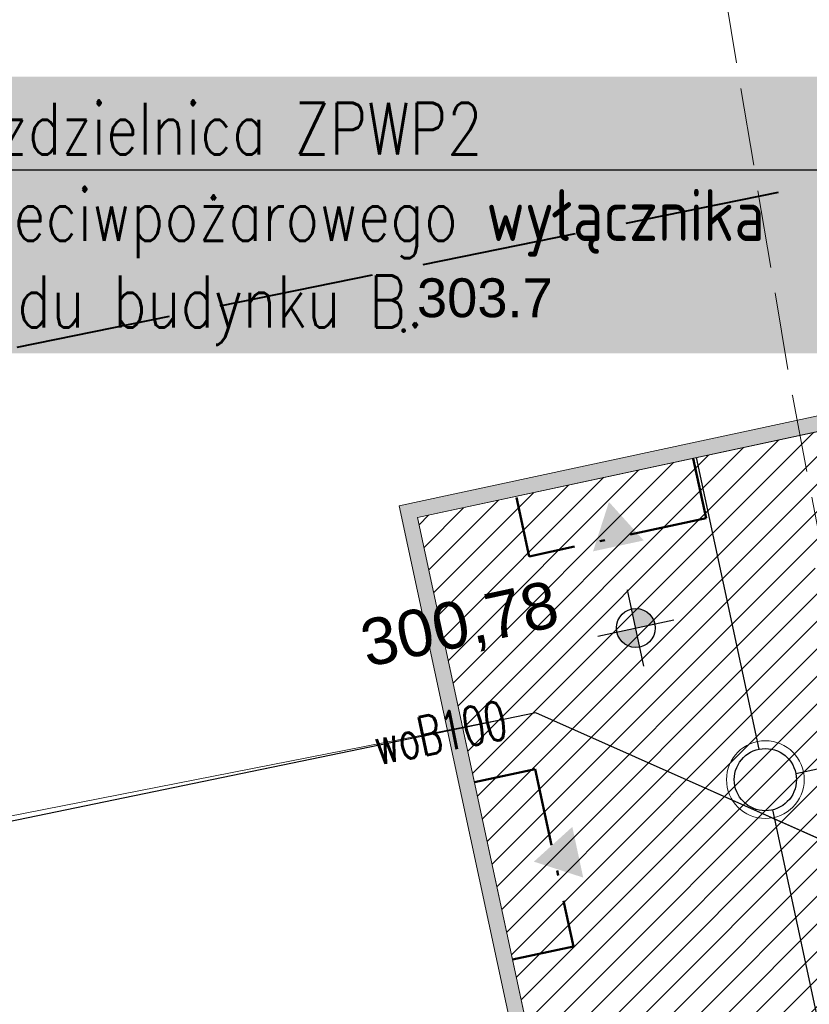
# Model space of a CAD drawing. Header units: metres. Extents: x 6567600 to 13135881, y 5574237 to 11149086.
# Tile 72 of 120: x 6567859 to 6567874, y 5574513 to 5574532. Entities that reach past the tile are written whole.
import ezdxf
from ezdxf import colors
from ezdxf.entities.mleader import LeaderData, LeaderLine
from ezdxf.enums import TextEntityAlignment as Align
from ezdxf.math import Vec2, Vec3

# ---------------------------------------------------------------- set-up
doc = ezdxf.new("R2010")
doc.units = ezdxf.units.M
for name, pattern in [('zzzxref_260316$0$_MDCP$0$3 1', [4, 3, -1]), ('zzzxref_260316$0$_MDCP$1$L_0_06', [2, 1.5, -0.5]), ('zzzxref_260316$0$PR1183 Chorzów Metalowców V09_TT$0$Kropki i Kreski 2', [2.5, 1.5, -0.5, 0, -0.5])]:
    doc.linetypes.add(name, pattern=pattern)
for name, color, linetype, lineweight in [('SEL_opis_odnosnik', 7, 'Continuous', 20), ('zzzxref_260316$0$_MDCP$0$MP_LINIE_REGULAC', 135, 'Continuous', 40), ('zzzxref_260316$0$_MDCP$0$OT_Komunikacja', 7, 'Continuous', 18), ('zzzxref_260316$0$_MDCP$0$OTRN', 7, 'Continuous', 13), ('zzzxref_260316$0$_MDCP$1$GES_PrzewodWodociagowy', 5, 'Continuous', 18), ('zzzxref_260316$0$_Tt_DO_LIKWIDACJI', 7, 'Continuous', 25), ('zzzxref_260316$0$_TT_KAN_S_ZEWN_II etap', 30, 'Continuous', 25)]:
    doc.layers.add(name, color=color, linetype=linetype, lineweight=lineweight)
for name, color, linetype in [('zzzxref_260316$0$_MDCP$0$OTRN_O', 7, 'Continuous'), ('zzzxref_260316$0$PR1183 Chorzów Metalowców V09_TT$0$01FORMA - PZT - Inne obiekty', 7, 'Continuous'), ('zzzxref_260316$0$PR1183 Chorzów Metalowców V09_TT$0$FORMA - Arch 01 - PZT 1 Strefy', 7, 'Continuous'), ('zzzxref_260316$0$PR1183 Chorzów Metalowców V09_TT$0$FORMA - Arch 01 - PZT 2 Budynki', 7, 'Continuous'), ('zzzxref_260316$0$PR1183 Chorzów Metalowców V09_TT$0$FORMA - Arch 01 - PZT-3 Ukształtowanie terenu', 7, 'Continuous')]:
    doc.layers.add(name, color=color, linetype=linetype)
doc.styles.add('ROMANS', font='romans.shx', dxfattribs={"width": 0.8})
doc.styles.add('zzzxref_260316$0$$TD_AUDIT_GENERATED_(9E133)', font='simplex.shx')
doc.styles.add('zzzxref_260316$0$$TD_AUDIT_GENERATED_(9E16A)', font='arial.ttf', dxfattribs={"width": 0.9})
doc.styles.add('zzzxref_260316$0$$TD_AUDIT_GENERATED_(B0E6E)', font='arial.ttf')
doc.styles.add('zzzxref_260316$0$ROMANS', font='romans.shx', dxfattribs={"width": 0.9})
doc.linetypes.add('zzzxref_260316$0$likwidacja1', pattern='A,0,-1,["X",zzzxref_260316$0$ROMANS,S=0.6,R=0,X=-0.1,Y=-0.3],-1', length=2)
doc.linetypes.add('zzzxref_260316$0$PR1183 Chorzów Metalowców V09_TT$0$X 1_2', pattern='A,0,[8,PR1183 ChorzĂłw MetalowcĂłw V091.Shx,S=0.039206,R=0,X=0,Y=0],-4.94,0', length=4.94)
pattern_1 = [(45, (0, 1.2501), (-0.265165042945, 0.265165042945), [])]

# ---------------------------------------------------------------- blocks, each defined once
blk = doc.blocks.new('zzzxref_260316$0$_MDCP$0$OTRN')
at = {"layer": 'zzzxref_260316$0$_MDCP$0$OTRN', "color": 0, "const_width": 0.09}
blk.add_lwpolyline([(-0.045, 0, 1), (0.045, 0, 1)], format="xyb", close=True, dxfattribs=at)
at = {"layer": 'zzzxref_260316$0$_MDCP$0$OTRN_O', "color": 0, "style": 'zzzxref_260316$0$$TD_AUDIT_GENERATED_(9E16A)'}
blk.add_attdef('RZEDNA', (0.514, 0.515), '', height=1.5, dxfattribs=at)
blk = doc.blocks.new('zzzxref_260316$0$PR1183 Chorzów Metalowców V09_TT$0$Koty wysokościowe_8', base_point=(6567870.939, 5574519.389))
at = {"layer": 'zzzxref_260316$0$PR1183 Chorzów Metalowców V09_TT$0$FORMA - Arch 01 - PZT-3 Ukształtowanie terenu', "linetype": 'Continuous', "lineweight": 25}
for points in [[(6567870.939, 5574519.389), (6567871.305, 5574519.467), (6567871.247, 5574519.602), (6567871.142, 5574519.704), (6567871.006, 5574519.758), (6567870.86, 5574519.755)], [(6567870.939, 5574519.389), (6567870.572, 5574519.31), (6567870.63, 5574519.176), (6567870.735, 5574519.074), (6567870.871, 5574519.02), (6567871.017, 5574519.022)]]:
    blk.add_hatch(color=6, dxfattribs=at).paths.add_polyline_path(points)
at = {"layer": 'zzzxref_260316$0$PR1183 Chorzów Metalowców V09_TT$0$FORMA - Arch 01 - PZT-3 Ukształtowanie terenu', "color": 6, "linetype": 'Continuous', "lineweight": 25}
for p, q in [((6567871.096, 5574518.655), (6567870.781, 5574520.122)), ((6567870.205, 5574519.231), (6567871.672, 5574519.546))]:
    blk.add_line(p, q, dxfattribs=at)
blk.add_circle((6567870.939, 5574519.389), 0.375, dxfattribs=at)
at = {"layer": 'zzzxref_260316$0$PR1183 Chorzów Metalowców V09_TT$0$FORMA - Arch 01 - PZT-3 Ukształtowanie terenu', "color": 6, "lineweight": 25, "insert": (6567865.784, 5574518.468), "char_height": 0.9, "attachment_point": 7, "rotation": 12.1296, "style": 'zzzxref_260316$0$$TD_AUDIT_GENERATED_(B0E6E)'}
blk.add_mtext('\\A1;{\\pql;\\fArial|b0|i0|c238|p0;\\W1.000000;300,78}', dxfattribs=at)
blk = doc.blocks.new('zzzxref_260316$0$PR1183 Chorzów Metalowców V09_TT$0$Ściana_12', base_point=(6567916.781, 5574532.275))
at = {"layer": 'zzzxref_260316$0$PR1183 Chorzów Metalowców V09_TT$0$FORMA - Arch 01 - PZT 2 Budynki', "linetype": 'Continuous', "lineweight": 0, "true_color": 0x000000}
blk.add_hatch(color=18, dxfattribs=at).paths.add_polyline_path([(6567916.425, 5574532.505), (6567866.666, 5574521.811), (6567866.729, 5574521.517), (6567916.488, 5574532.212)])
at = {"layer": 'zzzxref_260316$0$PR1183 Chorzów Metalowców V09_TT$0$FORMA - Arch 01 - PZT 2 Budynki', "color": 7, "linetype": 'Continuous', "lineweight": 18, "flags": 128}
for points in [[(6567916.425, 5574532.505), (6567866.666, 5574521.811)], [(6567866.729, 5574521.517), (6567916.781, 5574532.275)]]:
    blk.add_lwpolyline(points, dxfattribs=at)
blk = doc.blocks.new('zzzxref_260316$0$PR1183 Chorzów Metalowców V09_TT$0$Ściana_11', base_point=(6567866.729, 5574521.517))
at = {"layer": 'zzzxref_260316$0$PR1183 Chorzów Metalowców V09_TT$0$FORMA - Arch 01 - PZT 2 Budynki', "linetype": 'Continuous', "lineweight": 0, "true_color": 0x000000}
for points in [[(6567866.373, 5574521.748), (6567866.729, 5574521.517), (6567866.666, 5574521.811)], [(6567866.729, 5574521.517), (6567866.373, 5574521.748), (6567866.436, 5574521.454)], [(6567866.436, 5574521.454), (6567877.405, 5574470.418), (6567877.698, 5574470.481), (6567866.729, 5574521.517)]]:
    blk.add_hatch(color=18, dxfattribs=at).paths.add_polyline_path(points)
at = {"layer": 'zzzxref_260316$0$PR1183 Chorzów Metalowców V09_TT$0$FORMA - Arch 01 - PZT 2 Budynki', "color": 7, "linetype": 'Continuous', "lineweight": 18, "flags": 128}
for points in [[(6567866.373, 5574521.748), (6567866.666, 5574521.811)], [(6567866.373, 5574521.748), (6567877.405, 5574470.418)], [(6567877.698, 5574470.481), (6567866.729, 5574521.517)]]:
    blk.add_lwpolyline(points, dxfattribs=at)
blk = doc.blocks.new('zzzxref_260316')
at = {"layer": 'zzzxref_260316$0$PR1183 Chorzów Metalowców V09_TT$0$FORMA - Arch 01 - PZT 1 Strefy', "linetype": 'Continuous', "lineweight": 0, "true_color": 0x577933}
h = blk.add_hatch(dxfattribs=at)
h.set_pattern_fill('ANSI31', color=77, scale=3, style=0)
h.set_pattern_definition(pattern_1)
h.paths.add_polyline_path([(6567829, 5574518.49), (6567842.398, 5574472.369), (6567844.165, 5574472.882), (6567846.931, 5574463.362), (6567846.967, 5574485.722), (6567835.736, 5574537.98), (6567846.642, 5574540.324), (6567844.864, 5574548.6), (6567918.571, 5574564.441), (6567935.605, 5574485.184), (6567930.975, 5574478.018), (6567931.227, 5574476.845), (6567933.57, 5574477.348, 0.216609), (6567938.884, 5574481.335), (6567921.55, 5574569.11), (6567849.267, 5574552.203), (6567830.11, 5574547.72)])
at = {"layer": 'zzzxref_260316$0$PR1183 Chorzów Metalowców V09_TT$0$FORMA - Arch 01 - PZT 1 Strefy', "linetype": 'Continuous', "lineweight": 0, "true_color": 0x606060}
h = blk.add_hatch(dxfattribs=at)
h.set_pattern_fill('ANSI31', color=251, scale=3, style=0)
h.set_pattern_definition(pattern_1)
h.paths.add_polyline_path([(6567877.761, 5574471.437), (6567884.905, 5574472.973), (6567884.671, 5574474.061), (6567884.473, 5574474.979), (6567883.567, 5574479.143), (6567878.678, 5574478.092), (6567871.324, 5574512.311), (6567876.212, 5574513.361), (6567874.387, 5574521.856), (6567909.387, 5574529.379), (6567910.438, 5574524.49), (6567911.513, 5574524.721, 0.390142), (6567916.985, 5574532.464), (6567916.781, 5574533.525), (6567866.729, 5574522.767)])
at = {"layer": 'zzzxref_260316$0$PR1183 Chorzów Metalowców V09_TT$0$FORMA - Arch 01 - PZT 2 Budynki', "linetype": 'Continuous', "lineweight": 5}
for points in [[(6567870.114, 5574522.117), (6567870.421, 5574523.069), (6567871.092, 5574522.327)], [(6567869.924, 5574515.824), (6567868.972, 5574516.131), (6567869.714, 5574516.802)]]:
    blk.add_hatch(color=7, dxfattribs=at).paths.add_polyline_path(points)
at = {"layer": 'zzzxref_260316$0$_MDCP$0$MP_LINIE_REGULAC', "linetype": 'zzzxref_260316$0$_MDCP$0$3 1', "flags": 128}
blk.add_lwpolyline([(6567810.437, 5574537.676), (6567822.296, 5574529.397), (6567835.05, 5574524.922), (6567855.636, 5574525.369), (6567950.068, 5574544.6)], dxfattribs=at)
at = {"layer": 'zzzxref_260316$0$_MDCP$0$OT_Komunikacja', "color": 7, "linetype": 'zzzxref_260316$0$_MDCP$1$L_0_06', "lineweight": 18, "flags": 128}
blk.add_lwpolyline([(6567882.96, 5574514.19), (6567888.44, 5574477.38), (6567889.21, 5574475.79), (6567889.95, 5574474.97), (6567890.49, 5574474.7), (6567893.61, 5574473.71), (6567902.37, 5574471.63), (6567913.26, 5574468.91), (6567913.873, 5574468.734), (6567913.06, 5574465.175), (6567909.46, 5574465.92), (6567901.4, 5574466.74), (6567896.97, 5574466.97), (6567892.9, 5574468.19), (6567889.15, 5574469.24), (6567888, 5574469.69), (6567887.04, 5574470.68), (6567886.14, 5574472.85), (6567879.8, 5574500.83), (6567875.93, 5574514.86), (6567873.96, 5574525.12), (6567870.68, 5574544.68), (6567869.69, 5574556.86), (6567875.1, 5574558.32), (6567875.46, 5574553.45), (6567875.76, 5574549.86), (6567876.26, 5574547.82), (6567876.97, 5574544.24), (6567879.87, 5574529.68)], close=True, dxfattribs=at)
at = {"layer": 'zzzxref_260316$0$_MDCP$1$GES_PrzewodWodociagowy', "color": 5, "linetype": 'Continuous', "lineweight": 18, "flags": 128}
blk.add_lwpolyline([(6567881.57, 5574513.41), (6567869.01, 5574519), (6567851.85, 5574515.46)], dxfattribs=at)
at = {"layer": 'zzzxref_260316$0$_Tt_DO_LIKWIDACJI', "linetype": 'zzzxref_260316$0$likwidacja1', "lineweight": 20}
blk.add_lwpolyline([(6567842.91, 5574518.88), (6567847.17, 5574519.59), (6567848.18, 5574514.91), (6567869.01, 5574519), (6567881.57, 5574513.41), (6567888.204, 5574481.442), (6567889.947, 5574475.714), (6567892.522, 5574458.995), (6567892.06, 5574455.65)], dxfattribs=at)
at = {"layer": 'zzzxref_260316$0$_TT_KAN_S_ZEWN_II etap'}
for points in [[(6567872.103, 5574523.93), (6567873.313, 5574518.3)], [(6567874.027, 5574517.832), (6567895.378, 5574522.421)], [(6567876.498, 5574503.574), (6567873.584, 5574517.131)]]:
    blk.add_lwpolyline(points, dxfattribs=at)
at = {"layer": 'zzzxref_260316$0$_TT_KAN_S_ZEWN_II etap', "lineweight": 13}
blk.add_circle((6567873.439, 5574517.713), 0.75, dxfattribs=at)
at = {"layer": 'zzzxref_260316$0$_TT_KAN_S_ZEWN_II etap', "lineweight": 30}
blk.add_circle((6567873.439, 5574517.713), 0.6, dxfattribs=at)
at = {"layer": 'zzzxref_260316$0$PR1183 Chorzów Metalowców V09_TT$0$01FORMA - PZT - Inne obiekty', "color": 5, "linetype": 'zzzxref_260316$0$PR1183 Chorzów Metalowców V09_TT$0$X 1_2', "lineweight": 25}
for p, q in [((6567869.01, 5574519), (6567851.85, 5574515.46)), ((6567881.57, 5574513.41), (6567869.01, 5574519))]:
    blk.add_line(p, q, dxfattribs=at)
at = {"layer": 'zzzxref_260316$0$PR1183 Chorzów Metalowców V09_TT$0$FORMA - Arch 01 - PZT 1 Strefy', "color": 254, "linetype": 'Continuous', "lineweight": 0, "true_color": 0xe3cfb5}
for p, q in [((6567866.729, 5574522.767), (6567916.781, 5574533.525)), ((6567877.761, 5574471.437), (6567866.729, 5574522.767))]:
    blk.add_line(p, q, dxfattribs=at)
at = {"layer": 'zzzxref_260316$0$PR1183 Chorzów Metalowców V09_TT$0$FORMA - Arch 01 - PZT 1 Strefy', "color": 9, "linetype": 'Continuous', "lineweight": 13}
for p, q in [((6567916.781, 5574533.525), (6567866.729, 5574522.767)), ((6567866.729, 5574522.767), (6567877.761, 5574471.437))]:
    blk.add_line(p, q, dxfattribs=at)
at = {"layer": 'zzzxref_260316$0$PR1183 Chorzów Metalowców V09_TT$0$FORMA - Arch 01 - PZT 2 Budynki', "color": 7, "linetype": 'zzzxref_260316$0$PR1183 Chorzów Metalowców V09_TT$0$Kropki i Kreski 2', "lineweight": 50}
for p, q in [((6567872.049, 5574523.909), (6567872.298, 5574522.755)), ((6567868.879, 5574522.02), (6567868.636, 5574523.153)), ((6567872.298, 5574522.755), (6567868.879, 5574522.02)), ((6567867.826, 5574517.664), (6567868.999, 5574517.916)), ((6567868.999, 5574517.916), (6567869.734, 5574514.494)), ((6567869.734, 5574514.494), (6567868.561, 5574514.242))]:
    blk.add_line(p, q, dxfattribs=at)
at = {"layer": 'zzzxref_260316$0$_MDCP$0$OTRN', "color": 14, "xscale": 0.5, "yscale": 0.5, "zscale": 0.5}
blk.add_blockref('zzzxref_260316$0$_MDCP$0$OTRN', (6567866.458, 5574526.376, 303.701), dxfattribs=at).add_auto_attribs({'RZEDNA': '303.7'})
at = {"layer": 'zzzxref_260316$0$PR1183 Chorzów Metalowców V09_TT$0$FORMA - Arch 01 - PZT 2 Budynki', "color": 7, "lineweight": 18}
for name, p in [('zzzxref_260316$0$PR1183 Chorzów Metalowców V09_TT$0$Ściana_12', (6567916.781, 5574533.525)), ('zzzxref_260316$0$PR1183 Chorzów Metalowców V09_TT$0$Ściana_11', (6567866.729, 5574522.767))]:
    blk.add_blockref(name, p, dxfattribs=at)
at = {"layer": 'zzzxref_260316$0$PR1183 Chorzów Metalowców V09_TT$0$FORMA - Arch 01 - PZT-3 Ukształtowanie terenu', "color": 6, "lineweight": 25}
blk.add_blockref('zzzxref_260316$0$PR1183 Chorzów Metalowców V09_TT$0$Koty wysokościowe_8', (6567870.939, 5574520.639), dxfattribs=at)
at = {"layer": 'zzzxref_260316$0$_MDCP$1$GES_PrzewodWodociagowy', "color": 5, "lineweight": 15, "style": 'zzzxref_260316$0$$TD_AUDIT_GENERATED_(9E133)', "width": 0.66}
blk.add_text('woB100', height=0.75, rotation=-348.3, dxfattribs=at).set_placement((6567867.162, 5574518.619), align=Align.MIDDLE_CENTER)

msp = doc.modelspace()

# ---------------------------------------------------------------- block references
at = {"ltscale": 0.5}
msp.add_blockref('zzzxref_260316', (0, 0), dxfattribs=at)

# ---------------------------------------------------------------- next in the draw order: leaders
at = {"layer": 'SEL_opis_odnosnik'}
ml = msp.add_multileader_mtext('Standard', dxfattribs=at)
ml.set_content('\\pxt12.5;Rozdzielnica ZPWP1, ZPWP1.1 przeciwpożarowego wyłącznika prądu budynku B. ', color=256, style='ROMANS')
ml.set_leader_properties()
ml.build(insert=Vec2(0, 0))
ml.multileader.update_dxf_attribs({"text_left_attachment_type": 6, "text_right_attachment_type": 6, "dogleg_length": 1, "arrow_head_size": 1})
ctx = ml.context
ctx.base_point, ctx.char_height, ctx.arrow_head_size, ctx.landing_gap_size, ctx.plane_origin = Vec3(6567856.763, 5574538.261), 1, 1, 0.09, Vec3(6567651.4, 5574563.69)
ctx.left_attachment, ctx.right_attachment = 6, 6
notes = []
notes.append((ctx, [(0, (1, 1, 0), (6567855.763, 5574538.261), (1, 0), 1, [(3, [(6567848.397, 5574547.313)], 0, [])])]))
ctx.mtext.insert, ctx.mtext.width, ctx.mtext.defined_height, ctx.mtext.line_spacing_style, ctx.mtext.flow_direction = Vec3(6567856.853, 5574539.595), 18.65415, 3.56, 2, 5
ctx.mtext.has_bg_fill, ctx.mtext.bg_color, ctx.mtext.bg_scale_factor, ctx.mtext.bg_transparency, ctx.mtext.use_window_bg_color = 1, -1023410145, 1.5, 0, 0
for ctx, leaders in notes:
    for number, flags, end, landing, length, lines in leaders:
        leader = LeaderData()
        leader.index, (leader.has_last_leader_line, leader.has_dogleg_vector, leader.attachment_direction) = number, flags
        leader.last_leader_point, leader.dogleg_vector, leader.dogleg_length = Vec3(end), Vec3(landing), length
        for number, points, colour, breaks in lines:
            line = LeaderLine()
            line.index, line.vertices, line.color, line.breaks = number, Vec3.list(points), colors.encode_raw_color(colour), breaks
            leader.lines.append(line)
        ctx.leaders.append(leader)

# ---------------------------------------------------------------- next in the draw order: leaders
ml = msp.add_multileader_mtext('Standard', dxfattribs=at)
ml.set_content('\\pxt12.5;Rozdzielnica ZPWP2 przeciwpożarowego wyłącznika prądu budynku B. ', color=256, style='ROMANS')
ml.set_leader_properties()
ml.build(insert=Vec2(0, 0))
ml.multileader.update_dxf_attribs({"text_left_attachment_type": 6, "text_right_attachment_type": 6, "dogleg_length": 1, "arrow_head_size": 1})
ctx = ml.context
ctx.base_point, ctx.char_height, ctx.arrow_head_size, ctx.landing_gap_size, ctx.plane_origin = Vec3(6567857.162, 5574529.571), 1, 1, 0.09, Vec3(6567651.799, 5574554.999)
ctx.left_attachment, ctx.right_attachment = 6, 6
notes = []
notes.append((ctx, [(0, (1, 1, 0), (6567856.162, 5574529.477), (1, 0), 1, [(3, [(6567848.795, 5574538.622)], 0, [])])]))
ctx.mtext.insert, ctx.mtext.width, ctx.mtext.defined_height, ctx.mtext.line_spacing_style, ctx.mtext.flow_direction = Vec3(6567857.252, 5574530.771), 18.65415, 3.56, 2, 5
ctx.mtext.has_bg_fill, ctx.mtext.bg_color, ctx.mtext.bg_scale_factor, ctx.mtext.bg_transparency, ctx.mtext.use_window_bg_color = 1, -1023410145, 1.5, 0, 0
for ctx, leaders in notes:
    for number, flags, end, landing, length, lines in leaders:
        leader = LeaderData()
        leader.index, (leader.has_last_leader_line, leader.has_dogleg_vector, leader.attachment_direction) = number, flags
        leader.last_leader_point, leader.dogleg_vector, leader.dogleg_length = Vec3(end), Vec3(landing), length
        for number, points, colour, breaks in lines:
            line = LeaderLine()
            line.index, line.vertices, line.color, line.breaks = number, Vec3.list(points), colors.encode_raw_color(colour), breaks
            leader.lines.append(line)
        ctx.leaders.append(leader)

doc.saveas('drawing.dxf')
